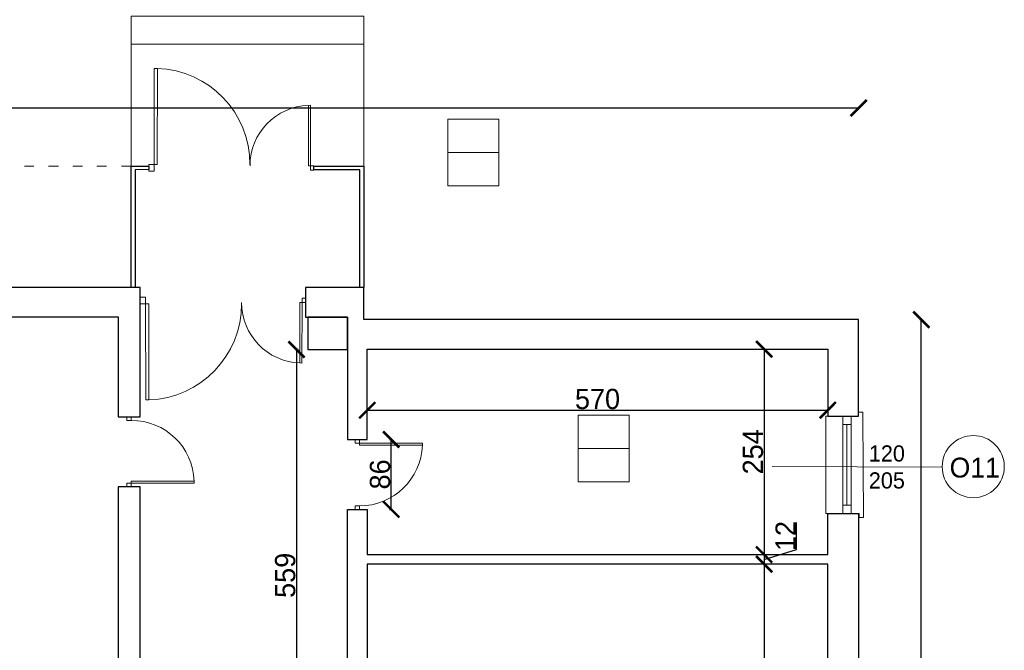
# Model space of a CAD drawing. Header units: centimetres. Extents: x -17621 to 77377, y -18613 to 66.
# Tile 74 of 173: x 9151 to 10369, y -6947 to -6167. Entities that reach past the tile are written whole.
import ezdxf

# ---------------------------------------------------------------- set-up
doc = ezdxf.new("R2010")
doc.units = ezdxf.units.CM
doc.layers.add('0-wymiarowanie rys.CAD', color=5, linetype='Continuous', lineweight=0, true_color=0x0000ff)
for name, color, linetype, lineweight in [('a_drzwi i okna', 2, 'Continuous', 0), ('a_inwentaryzacja', 141, 'Continuous', 0), ('a_wymiarowanie', 211, 'Continuous', 0), ('drzwi', 2, 'Continuous', 0), ('pomieszczenia', 191, 'Continuous', 5)]:
    doc.layers.add(name, color=color, linetype=linetype, lineweight=lineweight)
for name, color, linetype in [('PDF2_A220 ŚCIANY WEWNĘTRZNE', 7, 'Continuous'), ('PDF2_A250 SCHODY', 7, 'Continuous'), ('PDF2_A310 STOLARKA ZEWNĘTRZNA', 7, 'Continuous'), ('PDF2_Wymiary', 7, 'Continuous')]:
    doc.layers.add(name, color=color, linetype=linetype)
doc.styles.add('PDF Century Gothic', font='GOTHIC.TTF')
doc.dimstyles.new('ISO-25', dxfattribs={"dimtxt": 25, "dimasz": 20, "dimexe": 0.6, "dimexo": 0.375, "dimtad": 1, "dimdec": 0, "dimtxsty": 'PDF Century Gothic', "dimblk": 'ARCHTICK', "dimcen": 2.5, "dimadec": 1, "dimazin": 0, "dimtfac": 1, "dimtdec": 0, "dimtmove": 0, "dimatfit": 3, "dimldrblk": 'ARCHTICK', "dimfxl": 2, "dimfxlon": 1, "dimarcsym": 0})

# ---------------------------------------------------------------- blocks, each defined once
blk = doc.blocks.new('_ArchTick')
at = {"color": 0, "linetype": 'ByBlock', "const_width": 0.15}
blk.add_lwpolyline([(-0.5, -0.5), (0.5, 0.5)], dxfattribs=at)
blk = doc.blocks.new('*D686')
at = {"layer": 'a_wymiarowanie', "color": 0, "linetype": 'Continuous', "lineweight": -2, "transparency": 16777216}
for p, q in [((10070, -6574.6), (10072.6, -6574.6)), ((10072, -6574.6), (10072, -6828.6)), ((10070, -6828.6), (10072.6, -6828.6))]:
    blk.add_line(p, q, dxfattribs=at)
at = {"layer": 'Defpoints', "color": 0, "linetype": 'Continuous', "transparency": 16777216}
for p in [(9581.1, -6574.6), (9581.1, -6828.6), (10072, -6828.6)]:
    blk.add_point(p, dxfattribs=at)
at = {"layer": 'a_wymiarowanie', "color": 0, "linetype": 'Continuous', "lineweight": -2, "transparency": 16777216, "xscale": 20, "yscale": 20, "zscale": 20}
for p, rotation in [((10072, -6574.6), 90), ((10072, -6828.6), 270)]:
    blk.add_blockref('_ArchTick', p, dxfattribs=dict(at, rotation=rotation))
at = {"layer": 'a_wymiarowanie', "color": 0, "linetype": 'Continuous', "lineweight": 0, "transparency": 16777216, "insert": (10058.3, -6701.6), "char_height": 25, "attachment_point": 5, "rotation": 90, "style": 'PDF Century Gothic'}
blk.add_mtext('254', dxfattribs=at)
blk = doc.blocks.new('*D687')
at = {"layer": 'a_wymiarowanie', "color": 0, "linetype": 'Continuous', "lineweight": -2, "transparency": 16777216}
for p, q in [((10112, -6822.5), (10112, -6788.9)), ((10070, -6828.6), (10072.6, -6828.6)), ((10072, -6834.5), (10112, -6822.5)), ((10072, -6828.6), (10072, -6840.4)), ((10072, -6840.4), (10072.6, -6840.4))]:
    blk.add_line(p, q, dxfattribs=at)
at = {"layer": 'Defpoints', "color": 0, "linetype": 'Continuous', "transparency": 16777216}
for p in [(9581.1, -6828.6), (10071.9, -6840.4), (10072, -6840.4)]:
    blk.add_point(p, dxfattribs=at)
at = {"layer": 'a_wymiarowanie', "color": 0, "linetype": 'Continuous', "lineweight": -2, "transparency": 16777216, "xscale": 20, "yscale": 20, "zscale": 20}
for p, rotation in [((10072, -6828.6), 90), ((10072, -6840.4), 270)]:
    blk.add_blockref('_ArchTick', p, dxfattribs=dict(at, rotation=rotation))
at = {"layer": 'a_wymiarowanie', "color": 0, "linetype": 'Continuous', "lineweight": 0, "transparency": 16777216, "insert": (10098.6, -6805.7), "char_height": 25, "attachment_point": 5, "rotation": 90, "style": 'PDF Century Gothic'}
blk.add_mtext('12', dxfattribs=at)
blk = doc.blocks.new('*D688')
at = {"layer": 'a_wymiarowanie', "color": 0, "linetype": 'Continuous', "lineweight": -2, "transparency": 16777216}
for p, q in [((10072, -6840.4), (10072.6, -6840.4)), ((10072, -6840.4), (10072, -7142.7)), ((10071.3, -7142.7), (10072.6, -7142.7))]:
    blk.add_line(p, q, dxfattribs=at)
at = {"layer": 'Defpoints', "color": 0, "linetype": 'Continuous', "transparency": 16777216}
for p in [(10071.9, -6840.4), (10070.9, -7142.7), (10072, -7142.7)]:
    blk.add_point(p, dxfattribs=at)
at = {"layer": 'a_wymiarowanie', "color": 0, "linetype": 'Continuous', "lineweight": -2, "transparency": 16777216, "xscale": 20, "yscale": 20, "zscale": 20}
for p, rotation in [((10072, -6840.4), 90), ((10072, -7142.7), 270)]:
    blk.add_blockref('_ArchTick', p, dxfattribs=dict(at, rotation=rotation))
at = {"layer": 'a_wymiarowanie', "color": 0, "linetype": 'Continuous', "lineweight": 0, "transparency": 16777216, "insert": (10058.3, -6991.6), "char_height": 25, "attachment_point": 5, "rotation": 90, "style": 'PDF Century Gothic'}
blk.add_mtext('302', dxfattribs=at)
blk = doc.blocks.new('*D698')
at = {"layer": 'a_wymiarowanie', "color": 0, "linetype": 'Continuous', "lineweight": -2, "transparency": 16777216}
for p, q in [((9581.1, -6648.1), (9581.1, -6650.7)), ((9581.1, -6650.1), (10150.8, -6650.1)), ((10150.8, -6648.1), (10150.8, -6650.7))]:
    blk.add_line(p, q, dxfattribs=at)
at = {"layer": 'Defpoints', "color": 0, "linetype": 'Continuous', "transparency": 16777216}
for p in [(9581.1, -6574.6), (10150.8, -6574.6), (10150.8, -6650.1)]:
    blk.add_point(p, dxfattribs=at)
at = {"layer": 'a_wymiarowanie', "color": 0, "linetype": 'Continuous', "lineweight": -2, "transparency": 16777216, "xscale": 20, "yscale": 20, "zscale": 20, "rotation": 180}
blk.add_blockref('_ArchTick', (9581.1, -6650.1), dxfattribs=at)
at = {"layer": 'a_wymiarowanie', "color": 0, "linetype": 'Continuous', "lineweight": -2, "transparency": 16777216, "xscale": 20, "yscale": 20, "zscale": 20}
blk.add_blockref('_ArchTick', (10150.8, -6650.1), dxfattribs=at)
at = {"layer": 'a_wymiarowanie', "color": 0, "linetype": 'Continuous', "lineweight": 0, "transparency": 16777216, "insert": (9865.9, -6636.4), "char_height": 25, "attachment_point": 5, "style": 'PDF Century Gothic'}
blk.add_mtext('570', dxfattribs=at)
blk = doc.blocks.new('*D699')
at = {"layer": 'a_wymiarowanie', "color": 0, "linetype": 'Continuous', "lineweight": -2, "transparency": 16777216}
for p, q in [((9608.7, -6686.4), (9611.3, -6686.4)), ((9610.7, -6772.7), (9610.7, -6686.4)), ((9608.7, -6772.7), (9611.3, -6772.7))]:
    blk.add_line(p, q, dxfattribs=at)
at = {"layer": 'Defpoints', "color": 0, "linetype": 'Continuous', "transparency": 16777216}
for p in [(9581.1, -6686.4), (9610.7, -6686.4), (9581.1, -6772.7)]:
    blk.add_point(p, dxfattribs=at)
at = {"layer": 'a_wymiarowanie', "color": 0, "linetype": 'Continuous', "lineweight": -2, "transparency": 16777216, "xscale": 20, "yscale": 20, "zscale": 20}
for p, rotation in [((9610.7, -6686.4), 90), ((9610.7, -6772.7), 270)]:
    blk.add_blockref('_ArchTick', p, dxfattribs=dict(at, rotation=rotation))
at = {"layer": 'a_wymiarowanie', "color": 0, "linetype": 'Continuous', "lineweight": 0, "transparency": 16777216, "insert": (9596.9, -6729.5), "char_height": 25, "attachment_point": 5, "rotation": 90, "style": 'PDF Century Gothic'}
blk.add_mtext('86', dxfattribs=at)
blk = doc.blocks.new('*D705')
at = {"layer": 'a_wymiarowanie', "color": 0, "linetype": 'Continuous', "lineweight": -2, "transparency": 16777216}
for p, q in [((9495.4, -6575), (9492.8, -6575)), ((9493.4, -6575), (9493.4, -7133.7)), ((9495.4, -7133.7), (9492.8, -7133.7))]:
    blk.add_line(p, q, dxfattribs=at)
at = {"layer": 'Defpoints', "color": 0, "linetype": 'Continuous', "transparency": 16777216}
for p in [(9556.5, -6575), (9493.4, -7133.7), (9556.5, -7133.7)]:
    blk.add_point(p, dxfattribs=at)
at = {"layer": 'a_wymiarowanie', "color": 0, "linetype": 'Continuous', "lineweight": -2, "transparency": 16777216, "xscale": 20, "yscale": 20, "zscale": 20}
for p, rotation in [((9493.4, -6575), 90), ((9493.4, -7133.7), 270)]:
    blk.add_blockref('_ArchTick', p, dxfattribs=dict(at, rotation=rotation))
at = {"layer": 'a_wymiarowanie', "color": 0, "linetype": 'Continuous', "lineweight": 0, "transparency": 16777216, "insert": (9479.6, -6854.3), "char_height": 25, "attachment_point": 5, "rotation": 90, "style": 'PDF Century Gothic'}
blk.add_mtext('559', dxfattribs=at)
blk = doc.blocks.new('*D1011')
at = {"layer": 'a_wymiarowanie', "color": 0, "linetype": 'Continuous', "lineweight": -2, "transparency": 16777216}
for p, q in [((9504.2, 13.6), (9504.2, 16.2)), ((9504.2, 15.6), (9527.4, 15.6)), ((9527.4, 13.6), (9527.4, 16.2))]:
    blk.add_line(p, q, dxfattribs=at)
at = {"layer": 'Defpoints', "color": 0, "linetype": 'Continuous', "transparency": 16777216}
for p in [(9527.4, 15.6), (9504.2, 0), (9527.4, -10628.4)]:
    blk.add_point(p, dxfattribs=at)
at = {"layer": 'a_wymiarowanie', "color": 0, "linetype": 'Continuous', "lineweight": -2, "transparency": 16777216, "xscale": 20, "yscale": 20, "zscale": 20, "rotation": 180}
blk.add_blockref('_ArchTick', (9504.2, 15.6), dxfattribs=at)
at = {"layer": 'a_wymiarowanie', "color": 0, "linetype": 'Continuous', "lineweight": -2, "transparency": 16777216, "xscale": 20, "yscale": 20, "zscale": 20}
blk.add_blockref('_ArchTick', (9527.4, 15.6), dxfattribs=at)
at = {"layer": 'a_wymiarowanie', "color": 0, "linetype": 'Continuous', "transparency": 16777216, "insert": (9522.5, 49.4), "char_height": 25, "attachment_point": 5, "style": 'PDF Century Gothic'}
blk.add_mtext('23', dxfattribs=at)
blk = doc.blocks.new('*D1066')
at = {"layer": '0-wymiarowanie rys.CAD', "color": 0, "linetype": 'Continuous', "lineweight": -2, "transparency": 16777216}
for p, q in [((10264.5, -6538.2), (10267.1, -6538.2)), ((10266.5, -9755.8), (10266.5, -6538.2)), ((10264.5, -9755.8), (10267.1, -9755.8))]:
    blk.add_line(p, q, dxfattribs=at)
at = {"layer": 'Defpoints', "color": 0, "linetype": 'Continuous', "transparency": 16777216}
for p in [(10187, -6538.2), (10266.5, -6538.2), (10187, -9755.8)]:
    blk.add_point(p, dxfattribs=at)
at = {"layer": '0-wymiarowanie rys.CAD', "color": 0, "linetype": 'Continuous', "lineweight": -2, "transparency": 16777216, "xscale": 20, "yscale": 20, "zscale": 20}
for p, rotation in [((10266.5, -6538.2), 90), ((10266.5, -9755.8), 270)]:
    blk.add_blockref('_ArchTick', p, dxfattribs=dict(at, rotation=rotation))
at = {"layer": '0-wymiarowanie rys.CAD', "color": 0, "linetype": 'Continuous', "transparency": 16777216, "insert": (10252.7, -8147), "char_height": 25, "attachment_point": 5, "rotation": 90, "style": 'PDF Century Gothic'}
blk.add_mtext('3218', dxfattribs=at)
blk = doc.blocks.new('*D1067')
at = {"layer": '0-wymiarowanie rys.CAD', "color": 0, "linetype": 'Continuous', "lineweight": -2, "transparency": 16777216}
for p, q in [((7060.5, -6278.6), (7060.5, -6276)), ((10188.9, -6276.6), (7060.5, -6276.6)), ((10188.9, -6278.6), (10188.9, -6276))]:
    blk.add_line(p, q, dxfattribs=at)
at = {"layer": 'Defpoints', "color": 0, "linetype": 'Continuous', "transparency": 16777216}
for p in [(7060.5, -6276.6), (7060.5, -6536.5), (10188.9, -6538.2)]:
    blk.add_point(p, dxfattribs=at)
at = {"layer": '0-wymiarowanie rys.CAD', "color": 0, "linetype": 'Continuous', "lineweight": -2, "transparency": 16777216, "xscale": 20, "yscale": 20, "zscale": 20, "rotation": 180}
blk.add_blockref('_ArchTick', (7060.5, -6276.6), dxfattribs=at)
at = {"layer": '0-wymiarowanie rys.CAD', "color": 0, "linetype": 'Continuous', "lineweight": -2, "transparency": 16777216, "xscale": 20, "yscale": 20, "zscale": 20}
blk.add_blockref('_ArchTick', (10188.9, -6276.6), dxfattribs=at)
at = {"layer": '0-wymiarowanie rys.CAD', "color": 0, "linetype": 'Continuous', "transparency": 16777216, "insert": (8624.7, -6262.8), "char_height": 25, "attachment_point": 5, "style": 'PDF Century Gothic'}
blk.add_mtext('3128', dxfattribs=at)

msp = doc.modelspace()

# ---------------------------------------------------------------- linework, layer by layer
at = {"layer": 'a_drzwi i okna'}
msp.add_line((10292.3, -6720.5), (10082.2, -6719.9), dxfattribs=at)
msp.add_circle((10330.8, -6719.9), 38.4, dxfattribs=at)
at = {"layer": 'a_inwentaryzacja', "lineweight": 25}
for points in [[(7097.7, -6574.5), (7097.7, -6534.8), (9272.8, -6534.8), (9272.8, -6658.4), (9299.9, -6658.4), (9299.9, -6498.4), (7060.5, -6498.4), (7060.5, -6574.5)], [(10188.9, -6657.6), (10188.9, -6538.2), (9576.8, -6538.2), (9576.8, -6498.4), (9504.8, -6498.4), (9504.8, -6535), (9556.5, -6535), (9556.5, -6686.4), (9581.1, -6686.4), (9581.1, -6574.6), (10150.8, -6574.6), (10150.8, -6657.6)], [(9299.9, -6744.8), (9272.8, -6744.8), (9273, -9332.5), (9300.1, -9332.5)], [(10188.9, -6958.1), (10150.8, -6958.1), (10150.8, -6840.4), (9581.1, -6840.4), (9581.1, -7142.7), (9581.2, -7142.7), (9581.2, -7186.6), (9517.6, -7186.6), (9517.6, -7217.2), (9505.7, -7217.2), (9505.7, -7174.7), (9556.5, -7174.7), (9556.5, -6772.7), (9581.1, -6772.7), (9581.1, -6828.6), (10150.8, -6828.6), (10150.8, -6777.8), (10188.9, -6777.8)]]:
    msp.add_lwpolyline(points, close=True, dxfattribs=at)
at = {"layer": 'a_inwentaryzacja', "linetype": 'Continuous', "lineweight": 25}
msp.add_lwpolyline([(9507.5, -6575), (9556.5, -6575), (9556.5, -6535), (9507.5, -6535)], close=True, dxfattribs=at)
at = {"layer": 'drzwi'}
for points in [[(9317.3, -6346.3), (9310.7, -6346.3), (9310.7, -6354.7), (9317.3, -6354.7), (9317.3, -6346.3), (9321.2, -6346.3), (9321.3, -6227.7), (9317.3, -6227.7), (9317.3, -6346.3)], [(9510.8, -6348), (9515, -6348), (9515, -6353.3), (9510.8, -6353.3), (9510.8, -6348), (9508.3, -6348), (9508.2, -6273.3), (9510.7, -6273.2), (9510.8, -6348)], [(9306.8, -6518.7), (9300.2, -6518.7), (9300.2, -6510.3), (9306.8, -6510.3), (9306.8, -6518.7), (9310.8, -6518.7), (9310.8, -6637.3), (9306.9, -6637.4), (9306.8, -6518.7)], [(9500.3, -6517), (9504.5, -6517), (9504.5, -6511.7), (9500.3, -6511.7), (9500.3, -6517), (9497.8, -6517), (9497.7, -6591.7), (9500.2, -6591.8), (9500.3, -6517)], [(9571.5, -6690.7), (9571.5, -6686.4), (9566.1, -6686.4), (9566.1, -6690.7), (9571.5, -6690.7), (9571.5, -6693.3), (9649.2, -6693.3), (9649.3, -6690.7), (9571.5, -6690.7)], [(9289.1, -6740.5), (9289.1, -6744.8), (9283.6, -6744.8), (9283.6, -6740.5), (9289.1, -6740.5), (9289.1, -6737.9), (9366.8, -6737.9), (9366.8, -6740.5), (9289.1, -6740.5)]]:
    msp.add_lwpolyline(points, dxfattribs=at)
for points in [[(9289.1, -6662.7), (9289.1, -6658.4), (9283.6, -6658.4), (9283.6, -6662.7)], [(9571.5, -6768.4), (9571.5, -6772.7), (9566.1, -6772.7), (9566.1, -6768.4)]]:
    msp.add_lwpolyline(points, close=True, dxfattribs=at)
for centre, radius, start, end in [((9317.4, -6346.1), 118.5, 359.8574, 88.1266), ((9510.7, -6347.9), 74.7, 91.9113, 180.1805), ((9500.2, -6517.1), 74.7, 179.8195, 268.0887), ((9307, -6518.9), 118.5, 271.8734, 0.1426), ((9289.3, -6740.3), 77.6, 1.8363, 90.1055), ((9571.7, -6690.8), 77.6, 269.8945, 358.1637)]:
    msp.add_arc(centre, radius, start, end, dxfattribs=at)
at = {"layer": 'PDF2_A220 ŚCIANY WEWNĘTRZNE', "lineweight": 25}
msp.add_lwpolyline([(9288.9, -6498.4), (9288.9, -6348.5), (9310.7, -6348.4), (9310.7, -6352.6), (9294, -6352.8), (9294, -6498.4)], close=True, dxfattribs=at)
msp.add_lwpolyline([(9571.7, -6498.4), (9571.7, -6352.8), (9515, -6352.8), (9515, -6348.5), (9576.8, -6348.5), (9576.8, -6498.4)], dxfattribs=at)
at = {"layer": 'PDF2_A250 SCHODY', "lineweight": 5}
for points in [[(9576.8, -6197.8), (9576.8, -6163.1), (9288.9, -6163.1), (9288.9, -6197.8)], [(9288.9, -6348.5), (9288.9, -6197.8), (9576.8, -6197.8), (9576.8, -6348.5)]]:
    msp.add_lwpolyline(points, dxfattribs=at)
at = {"layer": 'PDF2_A310 STOLARKA ZEWNĘTRZNA', "lineweight": 5}
for points in [[(10148.3, -6777.8), (10189.8, -6777.8), (10189.8, -6782.9), (10194.8, -6782.9), (10194, -6657.6), (10194, -6652.5), (10188.9, -6652.5), (10188.9, -6657.6), (10148.3, -6657.6)], [(10169.4, -6777.8), (10169.4, -6767.6), (10169.4, -6667.7), (10169.4, -6657.6), (10179.6, -6657.6), (10179.6, -6667.7), (10179.6, -6767.6), (10179.6, -6777.8)]]:
    msp.add_lwpolyline(points, close=True, dxfattribs=at)
for points in [[(10179.6, -6667.7), (10169.4, -6667.7)], [(10174.5, -6767.6), (10174.5, -6667.7)], [(10179.6, -6767.6), (10169.4, -6767.6)]]:
    msp.add_lwpolyline(points, dxfattribs=at)
at = {"layer": 'PDF2_Wymiary', "lineweight": 18}
for points in [[(9156.8, -6348.5), (9168.7, -6348.5)], [(9186.5, -6348.5), (9199.2, -6348.5)], [(9216.9, -6348.5), (9228.8, -6348.5)], [(9246.6, -6348.5), (9258.4, -6348.5)], [(9277.1, -6348.5), (9288.9, -6348.5)]]:
    msp.add_lwpolyline(points, dxfattribs=at)
at = {"layer": 'pomieszczenia'}
for p, q in [((9680.7, -6331.6), (9743.8, -6331.6)), ((9842, -6697.4), (9905.1, -6697.4))]:
    msp.add_line(p, q, dxfattribs=at)
for points in [[(9680.7, -6290.4), (9743.8, -6290.4), (9743.8, -6372.8), (9680.7, -6372.8)], [(9842, -6656.2), (9905.1, -6656.2), (9905.1, -6738.5), (9842, -6738.5)]]:
    msp.add_lwpolyline(points, close=True, dxfattribs=at)

# ---------------------------------------------------------------- texts
at = {"layer": 'a_drzwi i okna', "style": 'PDF Century Gothic'}
for s, width, gutter_width, heights, insert, char_height, attachment_point in [('120\\P205', 179.816, 12.5, [162.8], (10201.6, -6693.6), 20, 1), ('O11', 220.698, 15.3, [199.8], (10301.6, -6733.7), 24.55, 7)]:
    msp.add_mtext_dynamic_manual_height_columns(s, width=width, gutter_width=gutter_width, heights=heights, dxfattribs=dict(at, insert=insert, char_height=char_height, attachment_point=attachment_point))

# ---------------------------------------------------------------- dimensions: what is measured, and where the dimension line sits
at = {"layer": '0-wymiarowanie rys.CAD', "linetype": 'Continuous'}
dim = msp.add_linear_dim(base=(7060.5, -6276.6), p1=(10188.9, -6538.2), p2=(7060.5, -6536.5), dimstyle='ISO-25', dxfattribs=at)
dim.commit()
dim.dimension.update_dxf_attribs({"geometry": '*D1067', "text_midpoint": (8624.7, -6262.8)})
dim = msp.add_linear_dim(base=(10266.5, -6538.2), p1=(10187, -9755.8), p2=(10187, -6538.2), angle=90, dimstyle='ISO-25', dxfattribs=at)
dim.commit()
dim.dimension.update_dxf_attribs({"geometry": '*D1066', "text_midpoint": (10252.7, -8147)})
at = {"layer": 'a_wymiarowanie', "linetype": 'Continuous'}
dim = msp.add_linear_dim(base=(9527.4, 15.6), p1=(9504.2, 0), p2=(9527.4, -10628.4), dimstyle='ISO-25', override={"dimtmove": 1}, dxfattribs=at)
dim.commit()
dim.dimension.update_dxf_attribs({"geometry": '*D1011', "text_midpoint": (9522.5, 49.4)})
at = {"layer": 'a_wymiarowanie', "linetype": 'Continuous', "lineweight": 0}
for base, p1, p2, picture, middle in [((9493.4, -7133.7), (9556.5, -6575), (9556.5, -7133.7), '*D705', (9479.6, -6854.3)), ((10072, -6828.6), (9581.1, -6574.6), (9581.1, -6828.6), '*D686', (10058.3, -6701.6)), ((9610.7, -6686.4), (9581.1, -6772.7), (9581.1, -6686.4), '*D699', (9596.9, -6729.5))]:
    dim = msp.add_linear_dim(base=base, p1=p1, p2=p2, angle=90, dimstyle='ISO-25', dxfattribs=at)
    dim.commit()
    dim.dimension.update_dxf_attribs({"geometry": picture, "text_midpoint": middle})
dim = msp.add_linear_dim(base=(10150.8, -6650.1), p1=(9581.1, -6574.6), p2=(10150.8, -6574.6), dimstyle='ISO-25', dxfattribs=at)
dim.commit()
dim.dimension.update_dxf_attribs({"geometry": '*D698', "text_midpoint": (9865.9, -6636.4)})
for base, p1, p2, picture, middle in [((10072, -6840.4), (9581.1, -6828.6), (10071.9, -6840.4), '*D687', (10098.6, -6821.9)), ((10072, -7142.7), (10071.9, -6840.4), (10070.9, -7142.7), '*D688', (10058.3, -6991.6))]:
    dim = msp.add_linear_dim(base=base, p1=p1, p2=p2, angle=90, dimstyle='ISO-25', override={"dimtmove": 1}, dxfattribs=at)
    dim.commit()
    dim.dimension.update_dxf_attribs({"geometry": picture, "text_midpoint": middle})

doc.saveas('drawing.dxf')
